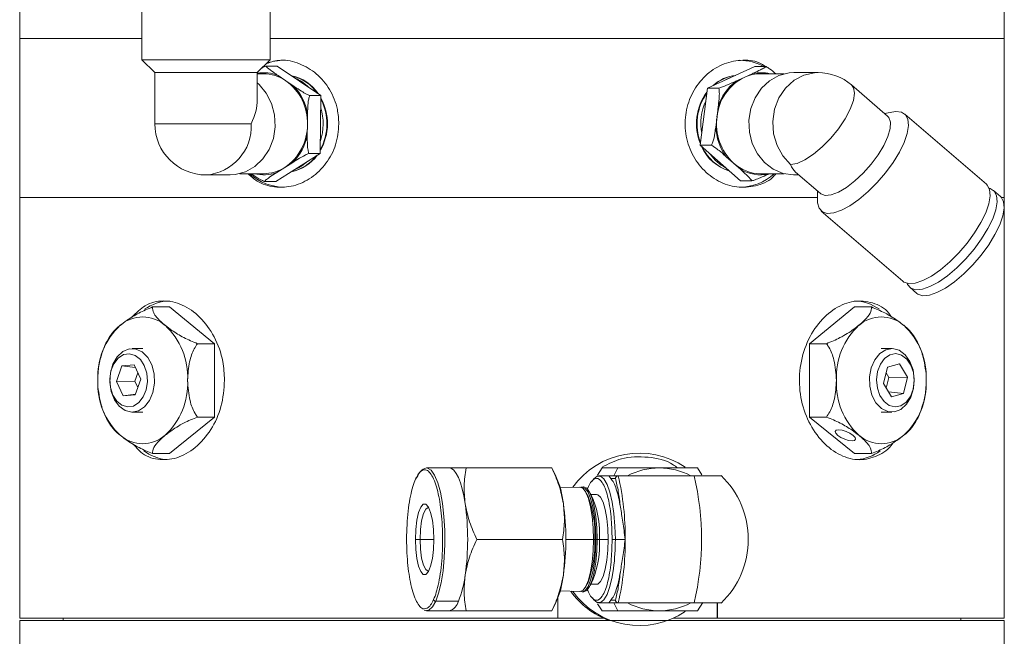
# Model space of a CAD drawing. Header units: inches. Extents: x -4.1 to 22.8, y -8.3 to 17.7.
# Tile 127 of 130: x 18.2 to 22.1, y 2.7 to 5.1. Entities that reach past the tile are written whole.
import ezdxf

# ---------------------------------------------------------------- set-up
doc = ezdxf.new("R2010")
doc.units = ezdxf.units.IN
doc.header["$MEASUREMENT"] = 0

msp = doc.modelspace()

# ---------------------------------------------------------------- linework, layer by layer
at = {"color": 7, "linetype": 'Continuous', "lineweight": 15}
for p, q in [((18.706, 5.407), (18.706, 4.9504)), ((19.21, 4.9504), (19.21, 5.407)), ((18.2248, 5.2122), (18.2248, 5.0332)), ((22.0998, 5.0332), (22.0998, 5.2122)), ((18.2248, 5.0332), (18.2248, 4.4082)), ((18.2248, 5.0332), (18.706, 5.0332)), ((19.21, 5.0332), (22.0998, 5.0332)), ((22.0998, 4.4082), (22.0998, 5.0332)), ((18.706, 4.9504), (18.7564, 4.9)), ((18.8397, 4.9504), (18.706, 4.9504)), ((19.21, 4.9504), (18.8397, 4.9504)), ((19.1596, 4.9), (19.21, 4.9504)), ((19.1935, 4.9255), (19.2382, 4.9255)), ((19.2382, 4.9255), (19.4105, 4.8089)), ((20.9315, 4.8385), (21.1177, 4.9232)), ((21.1623, 4.9232), (21.1177, 4.9232)), ((18.7564, 4.9), (18.7564, 4.6982)), ((18.8634, 4.9), (18.7564, 4.9)), ((19.1596, 4.9), (18.8634, 4.9)), ((19.1596, 4.7928), (19.1596, 4.9)), ((19.1835, 4.895), (19.1596, 4.895)), ((19.2416, 4.8882), (19.2726, 4.8672)), ((21.0763, 4.8808), (21.1098, 4.8961)), ((21.2337, 4.895), (21.1411, 4.895)), ((21.3666, 4.8998), (21.272, 4.8998)), ((19.2726, 4.8672), (19.3036, 4.8462)), ((21.0428, 4.8656), (21.0763, 4.8808)), ((21.64, 4.7287), (21.4982, 4.8509)), ((19.3659, 4.8089), (19.4105, 4.8089)), ((19.4105, 4.8089), (19.4076, 4.5817)), ((20.9032, 4.6134), (20.9315, 4.8385)), ((20.9761, 4.8385), (20.9315, 4.8385)), ((20.9691, 4.7259), (20.9742, 4.7664)), ((19.3578, 4.7362), (19.3573, 4.6953)), ((21.6656, 4.745), (21.628, 4.7391)), ((22.0292, 4.4599), (21.7083, 4.7364)), ((19.3573, 4.6953), (19.3567, 4.6544)), ((20.964, 4.6854), (20.9691, 4.7259)), ((20.9478, 4.6134), (20.9032, 4.6134)), ((21.0611, 4.4732), (20.9032, 4.6134)), ((19.4076, 4.5817), (19.2323, 4.4709)), ((19.3629, 4.5817), (19.4076, 4.5817)), ((19.2997, 4.5462), (19.2682, 4.5263)), ((21.0339, 4.5433), (21.0054, 4.5685)), ((21.0623, 4.518), (21.0339, 4.5433)), ((18.958, 4.4966), (19.0526, 4.4966)), ((19.0909, 4.5013), (19.1835, 4.5013)), ((19.2682, 4.5263), (19.2366, 4.5063)), ((21.1411, 4.5013), (21.2337, 4.5013)), ((21.1748, 4.5013), (21.1724, 4.5003)), ((21.272, 4.4966), (21.2918, 4.4966)), ((21.2785, 4.5081), (21.3768, 4.4233)), ((19.1876, 4.4709), (19.2323, 4.4709)), ((21.1057, 4.4732), (21.0611, 4.4732)), ((21.3648, 4.4337), (21.3646, 4.3955)), ((22.0846, 4.4122), (22.0569, 4.436)), ((18.2248, 4.4082), (18.2248, 2.7522)), ((18.2248, 4.4082), (21.3647, 4.4082)), ((22.0885, 4.4082), (22.0998, 4.4082)), ((22.0998, 2.7522), (22.0998, 4.4082)), ((21.3794, 4.3546), (21.7003, 4.0781)), ((21.7279, 4.0543), (21.7556, 4.0304)), ((18.8149, 3.9769), (18.7477, 3.9769)), ((18.9917, 3.8325), (18.8149, 3.9769)), ((21.5097, 3.9769), (21.3329, 3.8325)), ((21.5097, 3.9769), (21.5769, 3.9769)), ((18.7088, 3.8132), (18.6675, 3.8132)), ((18.9917, 3.8325), (18.9245, 3.8325)), ((18.9917, 3.5438), (18.9917, 3.8325)), ((21.3329, 3.8325), (21.3329, 3.5438)), ((21.3329, 3.8325), (21.4001, 3.8325)), ((21.6571, 3.8132), (21.6158, 3.8132)), ((18.6268, 3.7451), (18.6052, 3.6841)), ((18.6749, 3.7491), (18.6268, 3.7451)), ((18.6796, 3.7391), (18.6268, 3.7451)), ((18.7014, 3.6922), (18.6749, 3.7491)), ((21.6397, 3.7397), (21.624, 3.6753)), ((21.6871, 3.7526), (21.6397, 3.7397)), ((21.7187, 3.7011), (21.6871, 3.7526)), ((18.6782, 3.6847), (18.6052, 3.6841)), ((18.6052, 3.6841), (18.6317, 3.6272)), ((18.6897, 3.7173), (18.6782, 3.6847)), ((18.6782, 3.6847), (18.6899, 3.6595)), ((18.6798, 3.6312), (18.7014, 3.6922)), ((21.6458, 3.6993), (21.6344, 3.7179)), ((21.6354, 3.6567), (21.6458, 3.6993)), ((21.6458, 3.6993), (21.7187, 3.7011)), ((21.7029, 3.6366), (21.7187, 3.7011)), ((21.624, 3.6753), (21.6555, 3.6237)), ((21.644, 3.6426), (21.7029, 3.6366)), ((18.6805, 3.6332), (18.6317, 3.6272)), ((18.6317, 3.6272), (18.6798, 3.6312)), ((21.6555, 3.6237), (21.7029, 3.6366)), ((18.6675, 3.5632), (18.7088, 3.5632)), ((18.8149, 3.3995), (18.9917, 3.5438)), ((18.9917, 3.5438), (18.9245, 3.5438)), ((21.3329, 3.5438), (21.4001, 3.5438)), ((21.3329, 3.5438), (21.5097, 3.3995)), ((21.6158, 3.5632), (21.6571, 3.5632)), ((18.8149, 3.3995), (18.7477, 3.3995)), ((21.5097, 3.3995), (21.5769, 3.3995)), ((19.9151, 3.3434), (19.8256, 3.3434)), ((19.8972, 3.3434), (19.8972, 3.3434)), ((19.9814, 3.3434), (20.3192, 3.3434)), ((20.3192, 3.3434), (20.3186, 3.3434)), ((20.3352, 3.3113), (20.3194, 3.3434)), ((20.4993, 3.3154), (20.5168, 3.3434)), ((20.5168, 3.3434), (20.5784, 3.3434)), ((20.5631, 3.3122), (20.5784, 3.3434)), ((20.8921, 3.3434), (20.9095, 3.3157)), ((20.5429, 3.3122), (20.5043, 3.3122)), ((20.5514, 3.3022), (20.5429, 3.3122)), ((20.5803, 3.3122), (20.5429, 3.3122)), ((20.5514, 3.3022), (20.5696, 3.3022)), ((20.5803, 3.3122), (20.8797, 3.3122)), ((20.4297, 3.2679), (20.3518, 3.2654)), ((20.4441, 3.2684), (20.4381, 3.2682)), ((20.4615, 3.231), (20.4548, 3.2444)), ((20.4821, 3.2191), (20.4694, 3.2449)), ((20.4946, 3.2393), (20.4721, 3.2393)), ((20.5567, 3.0622), (20.5533, 3.1327)), ((19.8004, 3.0622), (19.7823, 3.0622)), ((20.0234, 3.0622), (20.3612, 3.0622)), ((20.4879, 3.0622), (20.4834, 3.0622)), ((20.4919, 3.0622), (20.498, 3.0622)), ((20.498, 3.0622), (20.5067, 3.0622)), ((20.5067, 3.0622), (20.5405, 3.0622)), ((20.5533, 2.9929), (20.5567, 3.0622)), ((20.5567, 3.0622), (20.569, 3.0622)), ((20.569, 3.0622), (20.6076, 3.0622)), ((20.4548, 2.8799), (20.4615, 2.8934)), ((20.4694, 2.8795), (20.4821, 2.9053)), ((20.4721, 2.8851), (20.4946, 2.8851)), ((20.3427, 2.7522), (20.3427, 2.8306)), ((20.3518, 2.8589), (20.4297, 2.8564)), ((20.4381, 2.8562), (20.4441, 2.856)), ((19.862, 2.8186), (19.9515, 2.8186)), ((20.3194, 2.7809), (20.3352, 2.8131)), ((20.5168, 2.7809), (20.4994, 2.8088)), ((20.5043, 2.8122), (20.5429, 2.8122)), ((20.5429, 2.8122), (20.5514, 2.8222)), ((20.5429, 2.8122), (20.5803, 2.8122)), ((20.5514, 2.8222), (20.5696, 2.8222)), ((20.5784, 2.7809), (20.5631, 2.8122)), ((20.5803, 2.8122), (20.8797, 2.8122)), ((20.9129, 2.8142), (20.8921, 2.7809)), ((20.9699, 2.7522), (20.9699, 2.8122)), ((20.9706, 2.8122), (20.9706, 2.7522)), ((18.2248, 2.7522), (20.3427, 2.7522)), ((18.3963, 2.7522), (18.3963, 2.7432)), ((19.8256, 2.7809), (19.9151, 2.7809)), ((19.9814, 2.7809), (20.3192, 2.7809)), ((20.3186, 2.7809), (20.3192, 2.7809)), ((20.3427, 2.7522), (20.5211, 2.7522)), ((20.5168, 2.7809), (20.5784, 2.7809)), ((20.7983, 2.7522), (20.9699, 2.7522)), ((20.9706, 2.7522), (20.9699, 2.7522)), ((20.9706, 2.7522), (22.0998, 2.7522)), ((21.9283, 2.7432), (21.9283, 2.7522)), ((18.2248, 2.7432), (18.2248, 2.3052)), ((18.2248, 2.7432), (22.0998, 2.7432)), ((22.0998, 2.3052), (22.0998, 2.7432))]:
    msp.add_line(p, q, dxfattribs=at)
at = {"color": 8, "linetype": 'Continuous', "lineweight": 15}
for p, q in [((19.136, 4.6982), (18.7564, 4.6982)), ((19.8547, 3.0622), (19.8004, 3.0622)), ((20.4834, 3.0622), (20.3742, 3.0622))]:
    msp.add_line(p, q, dxfattribs=at)
at = {"color": 7, "linetype": 'Continuous', "lineweight": 15, "flags": 128}
for points in [[(21.272, 4.8998), (21.2532, 4.8986), (21.2129, 4.8883), (21.1757, 4.8677), (21.1438, 4.838), (21.1188, 4.8008), (21.102, 4.758), (21.0944, 4.712), (21.0964, 4.6652), (21.1078, 4.6203), (21.1281, 4.5795), (21.1562, 4.5451), (21.1905, 4.519), (21.2291, 4.5025), (21.2701, 4.4966), (21.272, 4.4966)], [(19.0526, 4.4966), (19.0733, 4.498), (19.1135, 4.5088), (19.1504, 4.5298), (19.1821, 4.5599), (19.2068, 4.5974), (19.2231, 4.6404), (19.2303, 4.6865), (19.2279, 4.7332), (19.216, 4.778), (19.1954, 4.8186), (19.167, 4.8526), (19.1596, 4.8593)], [(21.0253, 4.8813), (21.0184, 4.8788), (20.9967, 4.8682)], [(21.603, 4.576), (21.6253, 4.613), (21.6413, 4.648), (21.6502, 4.6791), (21.6514, 4.7047), (21.6448, 4.7233), (21.64, 4.7287)], [(21.6621, 4.5455), (21.6868, 4.5859), (21.7057, 4.6246), (21.7179, 4.6601), (21.723, 4.6909), (21.7207, 4.7157), (21.7112, 4.7336), (21.6949, 4.7437), (21.6724, 4.7458), (21.6656, 4.745)], [(21.3768, 4.4233), (21.378, 4.4223), (21.3953, 4.4159), (21.4187, 4.418), (21.4469, 4.4287), (21.4785, 4.4473), (21.5116, 4.4729), (21.5446, 4.504), (21.5756, 4.539), (21.603, 4.576)], [(21.3646, 4.3955), (21.3649, 4.3869), (21.3708, 4.3655), (21.3838, 4.3514), (21.4033, 4.3452), (21.4286, 4.3473), (21.4586, 4.3575), (21.4921, 4.3753), (21.5277, 4.4002), (21.564, 4.431), (21.5994, 4.4664), (21.6326, 4.5051), (21.6621, 4.5455)], [(21.983, 4.269), (22.0077, 4.3094), (22.0266, 4.3481), (22.0388, 4.3836), (22.0439, 4.4143), (22.0416, 4.4392), (22.0321, 4.4571), (22.0292, 4.4599)], [(22.0107, 4.2452), (22.0354, 4.2855), (22.0542, 4.3242), (22.0665, 4.3597), (22.0715, 4.3905), (22.0693, 4.4153), (22.0598, 4.4332), (22.0435, 4.4434), (22.0399, 4.4443)], [(22.0384, 4.2213), (22.0631, 4.2617), (22.0819, 4.3004), (22.0941, 4.3359), (22.0992, 4.3667), (22.097, 4.3915), (22.0875, 4.4094), (22.0846, 4.4122)], [(21.7003, 4.0781), (21.7047, 4.0749), (21.7242, 4.0687), (21.7495, 4.0708), (21.7795, 4.0809), (21.813, 4.0988), (21.8486, 4.1237), (21.8849, 4.1544), (21.9203, 4.1899), (21.9535, 4.2286), (21.983, 4.269)], [(21.7172, 4.0698), (21.7194, 4.0651), (21.7324, 4.051), (21.7519, 4.0449), (21.7772, 4.0469), (21.8072, 4.0571), (21.8407, 4.075), (21.8763, 4.0998), (21.9126, 4.1306), (21.948, 4.1661), (21.9812, 4.2048), (22.0107, 4.2452)], [(21.7556, 4.0304), (21.76, 4.0272), (21.7796, 4.021), (21.8048, 4.0231), (21.8349, 4.0333), (21.8683, 4.0511), (21.904, 4.076), (21.9402, 4.1068), (21.9757, 4.1422), (22.0088, 4.181), (22.0384, 4.2213)], [(18.7161, 3.5838), (18.6922, 3.5682), (18.6661, 3.5632), (18.6401, 3.5693), (18.6165, 3.586), (18.5975, 3.6118), (18.5847, 3.6444), (18.5792, 3.6808), (18.5816, 3.7179), (18.5917, 3.7524), (18.6084, 3.7812), (18.6304, 3.8017), (18.6557, 3.8121), (18.682, 3.8115), (18.7071, 3.7999), (18.7286, 3.7785), (18.7447, 3.749), (18.754, 3.7141), (18.7555, 3.6769), (18.7492, 3.6407), (18.7357, 3.6087), (18.7161, 3.5838)], [(21.6861, 3.8063), (21.7094, 3.789), (21.7281, 3.7627), (21.7405, 3.7298), (21.7454, 3.6933), (21.7426, 3.6562), (21.7321, 3.622), (21.715, 3.5937), (21.6927, 3.5738), (21.6673, 3.564), (21.641, 3.5653), (21.6161, 3.5775), (21.5948, 3.5995), (21.5791, 3.6294), (21.5703, 3.6646), (21.5693, 3.7018), (21.576, 3.7378), (21.59, 3.7694), (21.6099, 3.7938), (21.634, 3.8088), (21.6602, 3.8131), (21.6861, 3.8063)], [(18.6942, 3.6005), (18.7113, 3.6226), (18.7228, 3.6512), (18.7275, 3.6834), (18.7249, 3.716), (18.7153, 3.7459), (18.6997, 3.7702), (18.6795, 3.7865), (18.6567, 3.7931), (18.6337, 3.7894), (18.6125, 3.7759), (18.5953, 3.7537), (18.5839, 3.7252), (18.5792, 3.693), (18.5818, 3.6603), (18.5913, 3.6304), (18.607, 3.6062), (18.6272, 3.5899), (18.6499, 3.5833), (18.673, 3.5869), (18.6942, 3.6005)], [(21.6956, 3.7874), (21.6727, 3.7932), (21.6497, 3.7887), (21.6288, 3.7743), (21.6121, 3.7515), (21.6011, 3.7226), (21.597, 3.6902), (21.6002, 3.6577), (21.6104, 3.6281), (21.6265, 3.6044), (21.647, 3.589), (21.6698, 3.5832), (21.6929, 3.5877), (21.7137, 3.6021), (21.7305, 3.6248), (21.7414, 3.6538), (21.7455, 3.6862), (21.7423, 3.7187), (21.7322, 3.7483), (21.7161, 3.7719), (21.6956, 3.7874)], [(21.5008, 3.4501), (21.5104, 3.4517), (21.5146, 3.4564), (21.5126, 3.4634), (21.5048, 3.4716), (21.4925, 3.4798), (21.4773, 3.4868), (21.4618, 3.4915), (21.4481, 3.4931), (21.4385, 3.4915), (21.4343, 3.4868), (21.4363, 3.4798), (21.444, 3.4716), (21.4564, 3.4634), (21.4716, 3.4564), (21.4871, 3.4517), (21.5008, 3.4501)], [(19.9781, 3.2028), (19.9728, 3.2334), (19.9665, 3.2611), (19.9594, 3.2853), (19.9515, 3.3058), (19.9429, 3.322), (19.9339, 3.3339), (19.9246, 3.341), (19.9151, 3.3434)], [(20.569, 3.0622), (20.5676, 3.1142), (20.5634, 3.1639), (20.5566, 3.2091), (20.5476, 3.248), (20.5366, 3.2787), (20.5243, 3.3), (20.511, 3.3108), (20.4975, 3.3108), (20.4843, 3.3), (20.478, 3.2906)], [(20.4834, 3.0622), (20.482, 3.108), (20.4781, 3.1515), (20.4718, 3.1905), (20.4633, 3.2231), (20.4532, 3.2476), (20.442, 3.2628), (20.4301, 3.2679), (20.4297, 3.2679)], [(20.4339, 3.2674), (20.4386, 3.2682), (20.4504, 3.263), (20.4617, 3.2478), (20.4718, 3.2233), (20.4803, 3.1906), (20.4866, 3.1516), (20.4906, 3.108), (20.4919, 3.0622)], [(20.498, 3.0622), (20.4966, 3.1081), (20.4927, 3.1517), (20.4863, 3.1908), (20.4779, 3.2234), (20.4677, 3.248), (20.4565, 3.2632), (20.4446, 3.2684), (20.4441, 3.2684)], [(20.5405, 3.0622), (20.5391, 3.1046), (20.5352, 3.1445), (20.5289, 3.1796), (20.5207, 3.2079), (20.5109, 3.2278), (20.5001, 3.238), (20.4946, 3.2393)], [(19.7823, 3.0622), (19.7838, 3.1016), (19.788, 3.1378), (19.7948, 3.1679), (19.8034, 3.1894), (19.8133, 3.2006), (19.8236, 3.2006), (19.8335, 3.1894), (19.8422, 3.1679), (19.8489, 3.1378), (19.8532, 3.1016), (19.8547, 3.0622)], [(19.8004, 3.0622), (19.802, 3.1008), (19.8066, 3.1357), (19.8138, 3.1633), (19.8228, 3.1811), (19.8328, 3.1872), (19.8348, 3.1869)], [(19.8547, 3.0622), (19.8532, 3.0228), (19.8489, 2.9866), (19.8422, 2.9565), (19.8335, 2.935), (19.8236, 2.9238), (19.8133, 2.9238), (19.8034, 2.935), (19.7948, 2.9565), (19.788, 2.9866), (19.7838, 3.0228), (19.7823, 3.0622)], [(19.8348, 2.9374), (19.8328, 2.9372), (19.8228, 2.9433), (19.8138, 2.9611), (19.8066, 2.9887), (19.802, 3.0236), (19.8004, 3.0622)], [(20.4297, 2.8564), (20.4301, 2.8564), (20.442, 2.8616), (20.4532, 2.8768), (20.4633, 2.9013), (20.4718, 2.9339), (20.4781, 2.9729), (20.482, 3.0164), (20.4834, 3.0622)], [(20.4919, 3.0622), (20.4906, 3.0163), (20.4866, 2.9728), (20.4803, 2.9337), (20.4718, 2.9011), (20.4617, 2.8766), (20.4504, 2.8613), (20.4386, 2.8562), (20.4339, 2.857)], [(20.4441, 2.856), (20.4446, 2.856), (20.4565, 2.8611), (20.4677, 2.8764), (20.4779, 2.901), (20.4863, 2.9336), (20.4927, 2.9727), (20.4966, 3.0163), (20.498, 3.0622)], [(20.4946, 2.8851), (20.5001, 2.8864), (20.5109, 2.8966), (20.5207, 2.9164), (20.5289, 2.9447), (20.5352, 2.9799), (20.5391, 3.0198), (20.5405, 3.0622)], [(20.4789, 2.8323), (20.4843, 2.8244), (20.4975, 2.8136), (20.511, 2.8136), (20.5243, 2.8244), (20.5366, 2.8457), (20.5476, 2.8764), (20.5566, 2.9152), (20.5618, 2.9479)], [(19.8164, 2.7832), (19.8209, 2.7815), (19.8351, 2.7833), (19.849, 2.7959), (19.862, 2.8186)]]:
    msp.add_lwpolyline(points, dxfattribs=at)
at = {"color": 8, "linetype": 'Continuous', "lineweight": 15, "flags": 128}
for points in [[(21.3666, 4.8998), (21.3534, 4.8992), (21.3113, 4.8898), (21.2724, 4.8692), (21.239, 4.8387), (21.213, 4.8), (21.196, 4.7554), (21.1888, 4.7075), (21.192, 4.659), (21.2054, 4.6129), (21.2281, 4.5716), (21.2589, 4.5378)], [(21.2589, 4.5378), (21.2846, 4.5424), (21.3152, 4.5561), (21.3487, 4.5781), (21.3833, 4.6071), (21.4169, 4.6413), (21.4476, 4.6788), (21.4736, 4.7175), (21.4933, 4.7551), (21.5057, 4.7893), (21.51, 4.8183), (21.506, 4.8402), (21.4982, 4.8509)], [(19.862, 2.8186), (19.8736, 2.8507), (19.8834, 2.891), (19.8909, 2.9378), (19.8959, 2.9894), (19.8983, 3.0438), (19.8978, 3.0989), (19.8946, 3.1526), (19.8887, 3.2028), (19.8804, 3.2476), (19.8699, 3.2853), (19.8578, 3.3144), (19.8445, 3.3339), (19.8304, 3.3428), (19.8256, 3.3434)]]:
    msp.add_lwpolyline(points, dxfattribs=at)
at = {"color": 7, "linetype": 'Continuous', "lineweight": 15}
for centre, radius, start, end in [((19.267, 4.7506), 0.1976, 90.0632, 111.7838), ((21.0572, 4.7481), 0.2001, 61.0721, 89.8172), ((19.183, 4.7369), 0.1582, 55.4875, 89.8133), ((19.2619, 4.7248), 0.1656, 33.9772, 78.2413), ((19.2597, 4.7247), 0.1656, 34.5022, 77.3575), ((19.2597, 4.7247), 0.1657, 34.4887, 77.3709), ((21.0598, 4.7315), 0.1583, 96.434, 131.9725), ((21.0625, 4.7301), 0.1599, 97.5603, 131.3878), ((21.0625, 4.7301), 0.1599, 97.5427, 131.4052), ((21.1414, 4.7389), 0.1562, 90.0921, 114.6215), ((21.3666, 4.6982), 0.2016, 49.2517, 90), ((19.1539, 4.7019), 0.2035, 358.1349, 54.3147), ((19.1513, 4.7028), 0.2092, 9.1806, 43.269), ((19.2433, 4.7239), 0.1672, 44.8774, 67.342), ((21.1624, 4.7067), 0.1943, 116.2942, 174.3052), ((21.1646, 4.7079), 0.1992, 127.6795, 162.9199), ((21.0993, 4.698), 0.2108, 143.6676, 201.999), ((21.1016, 4.698), 0.211, 144.8258, 200.8409), ((21.1016, 4.698), 0.211, 144.8317, 200.8351), ((19.2222, 4.6982), 0.2118, 331.1375, 27.3743), ((19.2222, 4.6982), 0.2118, 331.1308, 27.3811), ((19.2245, 4.6982), 0.2116, 330.3756, 28.5368), ((21.1196, 4.6981), 0.2141, 155.3127, 190.354), ((19.2041, 4.6982), 0.215, 341.6413, 16.8706), ((18.958, 4.6982), 0.2016, 180, 270), ((19.1554, 4.6937), 0.2018, 303.9516, 0.4488), ((21.177, 4.6969), 0.2099, 172.045, 227.0301), ((19.1529, 4.6927), 0.2074, 315.0566, 349.3439), ((21.1799, 4.6963), 0.2162, 182.8675, 216.2076), ((19.2611, 4.6726), 0.1667, 281.1414, 323.7535), ((21.0685, 4.6798), 0.1752, 203.8848, 252.8773), ((21.0706, 4.6797), 0.1752, 204.9537, 251.823), ((21.0706, 4.6797), 0.1752, 204.9648, 251.8121), ((21.0844, 4.6769), 0.1726, 214.8819, 241.8951), ((19.2591, 4.6725), 0.1666, 281.8513, 322.7233), ((19.2591, 4.6725), 0.1666, 281.8375, 322.7372), ((19.2448, 4.6702), 0.1645, 292.499, 313.6991), ((21.1423, 4.6623), 0.161, 227.6793, 269.5963), ((19.2686, 4.6535), 0.2053, 227.8265, 269.5021), ((19.1829, 4.6596), 0.1582, 270.2149, 302.611), ((21.056, 4.6537), 0.2055, 270.5179, 312.1535), ((21.1411, 4.6565), 0.1593, 240.3414, 281.3344), ((18.8177, 3.8278), 0.1729, 90.9324, 125.8956), ((21.5081, 3.8315), 0.1692, 53.7887, 89.4654), ((18.7088, 3.8034), 0.1344, 48.8938, 131.1062), ((21.6158, 3.8034), 0.1344, 48.8938, 131.1062), ((18.8125, 3.7), 0.2807, 133.1769, 182.4077), ((18.6052, 3.7), 0.2807, 357.5923, 46.8231), ((21.7195, 3.7), 0.2807, 133.1769, 182.4077), ((21.5121, 3.7), 0.2807, 357.5923, 46.8231), ((18.8125, 3.6764), 0.2807, 177.5923, 226.823), ((18.6052, 3.6764), 0.2807, 313.177, 2.4077), ((21.7195, 3.6764), 0.2807, 177.5923, 226.823), ((21.5121, 3.6764), 0.2807, 313.177, 2.4077), ((18.7088, 3.573), 0.1344, 228.8939, 311.1061), ((21.6158, 3.573), 0.1344, 228.8939, 311.1061), ((18.8191, 3.5513), 0.176, 233.3327, 262.933), ((21.506, 3.5504), 0.1749, 274.6743, 306.7494), ((20.6632, 3.08), 0.3218, 55.7735, 144.4644), ((19.8372, 3.2958), 0.049, 103.6711, 168.3148), ((20.742, 3.0791), 0.2644, 90.0494, 118.1408), ((20.7415, 3.0791), 0.2644, 61.8592, 89.9506), ((19.7884, 3.3002), 0.00541, 113.7382, 188.6761), ((20.0016, 3.1632), 0.365, 6.2354, 23.9462), ((19.5862, 3.077), 1.0215, 359.171, 13.313), ((19.792, 3.0622), 1.116, 347.0555, 12.9445), ((20.7437, 3.0622), 0.3486, 313.889, 46.1368), ((20.0828, 3.0852), 0.4057, 356.7425, 21.0564), ((20.1302, 3.0836), 0.377, 356.7425, 21.0564), ((18.9806, 3.0622), 1.0073, 351.9753, 8.0247), ((19.367, 3.0622), 1.0073, 351.9753, 8.0247), ((20.0613, 3.0425), 0.4271, 339.5597, 2.6414), ((20.1102, 3.0439), 0.3969, 339.5597, 2.6414), ((19.5862, 3.0474), 1.0215, 346.687, 0.829), ((19.5688, 2.9726), 0.4125, 338.0827, 352.8957), ((19.9864, 2.9653), 0.3806, 336.4198, 353.3986), ((20.6611, 3.0513), 0.3302, 215.9189, 248.9215), ((20.6632, 3.0444), 0.3218, 215.5355, 304.1531), ((19.8619, 2.8268), 0.00814, 192.2489, 271.0878), ((19.9013, 2.8306), 0.0516, 285.469, 346.5169), ((20.742, 3.0453), 0.2644, 241.8592, 269.9506), ((20.7415, 3.0453), 0.2644, 270.0494, 298.1408)]:
    msp.add_arc(centre, radius, start, end, dxfattribs=at)
at = {"color": 8, "linetype": 'Continuous', "lineweight": 15}
for centre, radius, start, end in [((19.1835, 4.7411), 0.1581, 68.4474, 98.6998), ((21.1411, 4.742), 0.1573, 76.7227, 101.4817), ((18.9444, 4.688), 0.1918, 274.057, 3.0573), ((19.1835, 4.655), 0.1578, 256.7615, 289.666), ((19.7077, 3.0588), 0.8613, 352.6022, 0.228)]:
    msp.add_arc(centre, radius, start, end, dxfattribs=at)
at = {"color": 7, "linetype": 'Continuous', "lineweight": 15}
for centre, major_axis, ratio, start_param, end_param in [((18.958, 4.6982), (0.1728, 0.1728), 0.600861, 5.253441, 5.742133), ((21.3666, 4.6982), (0.0738, 0.1987), 0.460676, 2.660693, 2.972146)]:
    msp.add_ellipse(centre, major_axis=major_axis, ratio=ratio, start_param=start_param, end_param=end_param, dxfattribs=at)
for points, knots in [([(19.1772, 4.9176), (19.1783, 4.9182), (19.1836, 4.9211), (19.1891, 4.9236), (19.1935, 4.9255)], [0, 0, 0, 0, 0.212025, 1, 1, 1, 1]), ([(19.1935, 4.9255), (19.1955, 4.9232), (19.2021, 4.9159), (19.2205, 4.9026), (19.2354, 4.8924), (19.2416, 4.8882)], [0, 0, 0, 0, 0.204335, 0.673301, 1, 1, 1, 1]), ([(19.1968, 4.9372), (19.2151, 4.9422), (19.2571, 4.9537), (19.3269, 4.9384), (19.3949, 4.8983), (19.4478, 4.8349), (19.4768, 4.7644), (19.4798, 4.7172), (19.481, 4.6982)], [0, 0, 0, 0, 0.141086, 0.323842, 0.506537, 0.690523, 0.875175, 1, 1, 1, 1]), ([(21.2012, 4.5013), (21.1968, 4.4963), (21.1753, 4.4719), (21.1213, 4.4509), (21.0473, 4.4447), (20.9734, 4.4686), (20.9096, 4.5175), (20.8631, 4.587), (20.8406, 4.6692), (20.845, 4.7543), (20.8755, 4.833), (20.928, 4.8966), (20.9964, 4.9387), (21.0709, 4.9518), (21.1288, 4.9453), (21.155, 4.9272), (21.1608, 4.9232)], [0, 0, 0, 0, 0.020782, 0.10097, 0.180708, 0.259977, 0.339477, 0.419554, 0.499662, 0.579194, 0.658445, 0.738144, 0.818324, 0.89827, 0.977638, 1, 1, 1, 1]), ([(21.1098, 4.8961), (21.1109, 4.8966), (21.1216, 4.9015), (21.1378, 4.909), (21.1551, 4.9179), (21.1603, 4.9217), (21.1623, 4.9232)], [0, 0, 0, 0, 0.052874, 0.517957, 0.809656, 1, 1, 1, 1]), ([(21.1623, 4.9232), (21.1667, 4.9205), (21.1803, 4.9121), (21.1924, 4.902), (21.2006, 4.895)], [0, 0, 0, 0, 0.319029, 1, 1, 1, 1]), ([(19.3036, 4.8462), (19.3046, 4.8455), (19.3145, 4.8389), (19.3303, 4.8284), (19.3507, 4.8162), (19.3616, 4.811), (19.3659, 4.8089)], [0, 0, 0, 0, 0.052873, 0.517957, 0.809655, 1, 1, 1, 1]), ([(20.9761, 4.8385), (20.981, 4.8401), (20.9971, 4.8454), (21.0196, 4.8551), (21.036, 4.8625), (21.0428, 4.8656)], [0, 0, 0, 0, 0.204335, 0.673302, 1, 1, 1, 1]), ([(19.3659, 4.8089), (19.3645, 4.8046), (19.36, 4.7902), (19.3584, 4.7643), (19.358, 4.7444), (19.3578, 4.7362)], [0, 0, 0, 0, 0.204357, 0.673362, 1, 1, 1, 1]), ([(20.9742, 4.7664), (20.9743, 4.7678), (20.9759, 4.7807), (20.978, 4.8008), (20.9787, 4.8244), (20.9768, 4.8345), (20.9761, 4.8385)], [0, 0, 0, 0, 0.052874, 0.5179577, 0.8096561, 1, 1, 1, 1]), ([(19.481, 4.6982), (19.4785, 4.6702), (19.4733, 4.6143), (19.4332, 4.5397), (19.3749, 4.4827), (19.303, 4.4497), (19.2279, 4.4456), (19.165, 4.4634), (19.1354, 4.491), (19.1243, 4.5013)], [0, 0, 0, 0, 0.1513117, 0.3025925, 0.4546676, 0.6072695, 0.7590142, 0.909865, 1, 1, 1, 1]), ([(19.3567, 4.6544), (19.3567, 4.6531), (19.3566, 4.64), (19.3567, 4.6197), (19.3587, 4.5959), (19.3617, 4.5857), (19.3629, 4.5817)], [0, 0, 0, 0, 0.0529769, 0.5180365, 0.8097201, 1, 1, 1, 1]), ([(20.9478, 4.6134), (20.9497, 4.6177), (20.9558, 4.6319), (20.9603, 4.6576), (20.9629, 4.6773), (20.964, 4.6854)], [0, 0, 0, 0, 0.204336, 0.6733014, 1, 1, 1, 1]), ([(21.0054, 4.5685), (21.0045, 4.5694), (20.9954, 4.5774), (20.9809, 4.5899), (20.9621, 4.6047), (20.9518, 4.6109), (20.9478, 4.6134)], [0, 0, 0, 0, 0.052976, 0.518036, 0.809719, 1, 1, 1, 1]), ([(19.3629, 4.5817), (19.3582, 4.5795), (19.3428, 4.5725), (19.3216, 4.5599), (19.3061, 4.5502), (19.2997, 4.5462)], [0, 0, 0, 0, 0.204335, 0.673301, 1, 1, 1, 1]), ([(19.1876, 4.4709), (19.183, 4.4731), (19.1678, 4.4805), (19.1505, 4.4915), (19.1386, 4.4994), (19.1357, 4.5013)], [0, 0, 0, 0, 0.248431, 0.8186, 1, 1, 1, 1]), ([(19.2366, 4.5063), (19.2356, 4.5057), (19.2255, 4.4993), (19.2103, 4.4895), (19.1942, 4.4778), (19.1895, 4.4729), (19.1876, 4.4709)], [0, 0, 0, 0, 0.052872, 0.517958, 0.809654, 1, 1, 1, 1]), ([(21.1057, 4.4732), (21.104, 4.4758), (21.0984, 4.4847), (21.0816, 4.5007), (21.0679, 4.513), (21.0623, 4.518)], [0, 0, 0, 0, 0.204356, 0.673363, 1, 1, 1, 1]), ([(21.1724, 4.5003), (21.1713, 4.4998), (21.1606, 4.4949), (21.1436, 4.4873), (21.1218, 4.4785), (21.1103, 4.4747), (21.1057, 4.4732)], [0, 0, 0, 0, 0.0528731, 0.5179572, 0.8096546, 1, 1, 1, 1]), ([(18.6671, 3.9367), (18.6837, 3.9537), (18.7192, 3.9901), (18.7894, 4.0061), (18.8652, 3.9901), (18.9367, 3.94), (18.9936, 3.8619), (19.0263, 3.7731), (19.0298, 3.713), (19.0312, 3.6882)], [0, 0, 0, 0, 0.133425, 0.285804, 0.436462, 0.586988, 0.73915, 0.892236, 1, 1, 1, 1]), ([(21.656, 3.9372), (21.6526, 3.9423), (21.6332, 3.9716), (21.582, 3.997), (21.5086, 4.0051), (21.4328, 3.9756), (21.3655, 3.915), (21.3153, 3.8286), (21.2904, 3.7261), (21.2947, 3.6197), (21.3272, 3.5216), (21.3829, 3.4415), (21.4539, 3.3889), (21.5309, 3.3693), (21.6015, 3.3883), (21.6464, 3.4158), (21.6612, 3.4416), (21.6614, 3.4421)], [0, 0, 0, 0, 0.01605, 0.092356, 0.167998, 0.242943, 0.31822, 0.39435, 0.470546, 0.545888, 0.620796, 0.696357, 0.772646, 0.848608, 0.923711, 0.998749, 1, 1, 1, 1]), ([(18.7477, 3.9769), (18.7294, 3.9692), (18.6927, 3.9539), (18.6504, 3.9278), (18.6291, 3.9114), (18.6205, 3.9047)], [0, 0, 0, 0, 0.374601, 0.746176, 1, 1, 1, 1]), ([(18.7972, 3.9047), (18.7913, 3.9097), (18.7719, 3.9263), (18.749, 3.9528), (18.7481, 3.9693), (18.7477, 3.9769)], [0, 0, 0, 0, 0.192173, 0.631803, 1, 1, 1, 1]), ([(21.5769, 3.9769), (21.5765, 3.9692), (21.5756, 3.9539), (21.5541, 3.9278), (21.5351, 3.9114), (21.5274, 3.9047)], [0, 0, 0, 0, 0.374601, 0.746176, 1, 1, 1, 1]), ([(21.7042, 3.9047), (21.6977, 3.9097), (21.6764, 3.9263), (21.6346, 3.9528), (21.5949, 3.9693), (21.5769, 3.9769)], [0, 0, 0, 0, 0.192173, 0.631803, 1, 1, 1, 1]), ([(18.6205, 3.9047), (18.6144, 3.8996), (18.5957, 3.8838), (18.5852, 3.8689), (18.578, 3.8588)], [0, 0, 0, 0, 0.322092, 1, 1, 1, 1]), ([(18.9245, 3.8325), (18.9061, 3.8402), (18.8695, 3.8555), (18.8272, 3.8816), (18.8059, 3.898), (18.7972, 3.9047)], [0, 0, 0, 0, 0.374601, 0.746177, 1, 1, 1, 1]), ([(21.5274, 3.9047), (21.5209, 3.8996), (21.4997, 3.883), (21.4578, 3.8566), (21.4182, 3.8401), (21.4001, 3.8325)], [0, 0, 0, 0, 0.192174, 0.631803, 1, 1, 1, 1]), ([(21.7469, 3.8587), (21.7409, 3.8673), (21.7306, 3.8821), (21.7121, 3.898), (21.7042, 3.9047)], [0, 0, 0, 0, 0.57512, 1, 1, 1, 1]), ([(18.5781, 3.8588), (18.5718, 3.8478), (18.5579, 3.8239), (18.5498, 3.7971), (18.5454, 3.7826)], [0, 0, 0, 0, 0.456575, 1, 1, 1, 1]), ([(21.7887, 3.7353), (21.7864, 3.7497), (21.7813, 3.7826), (21.7666, 3.8244), (21.7518, 3.8494), (21.7464, 3.8585)], [0, 0, 0, 0, 0.330271, 0.756748, 1, 1, 1, 1]), ([(18.8856, 3.6882), (18.8871, 3.713), (18.8897, 3.757), (18.9066, 3.8057), (18.9202, 3.8261), (18.9245, 3.8325)], [0, 0, 0, 0, 0.468578, 0.832628, 1, 1, 1, 1]), ([(21.4001, 3.8325), (21.4033, 3.8278), (21.416, 3.8094), (21.4343, 3.7617), (21.4373, 3.7153), (21.439, 3.6882)], [0, 0, 0, 0, 0.124089, 0.487389, 1, 1, 1, 1]), ([(18.5454, 3.7826), (18.5448, 3.7808), (18.5383, 3.7627), (18.5337, 3.7307), (18.5326, 3.7007), (18.5321, 3.6882)], [0, 0, 0, 0, 0.058553, 0.60841, 1, 1, 1, 1]), ([(21.7925, 3.6866), (21.7926, 3.6992), (21.7926, 3.7155), (21.7894, 3.7315), (21.7887, 3.7353)], [0, 0, 0, 0, 0.764455, 1, 1, 1, 1]), ([(18.5321, 3.6898), (18.5321, 3.6772), (18.532, 3.6608), (18.5352, 3.6449), (18.536, 3.6411)], [0, 0, 0, 0, 0.764454, 1, 1, 1, 1]), ([(19.0312, 3.6882), (19.0284, 3.6533), (19.0228, 3.5835), (18.9796, 3.4905), (18.9178, 3.4193), (18.8432, 3.3777), (18.7679, 3.3726), (18.7081, 3.3934), (18.6815, 3.4258), (18.6723, 3.4369)], [0, 0, 0, 0, 0.152824, 0.3056, 0.459631, 0.614504, 0.768027, 0.920139, 1, 1, 1, 1]), ([(18.9245, 3.5438), (18.9213, 3.5485), (18.9086, 3.567), (18.8903, 3.6147), (18.8873, 3.6611), (18.8856, 3.6882)], [0, 0, 0, 0, 0.124089, 0.487389, 1, 1, 1, 1]), ([(21.439, 3.6882), (21.4375, 3.6634), (21.4349, 3.6194), (21.418, 3.5707), (21.4044, 3.5503), (21.4001, 3.5438)], [0, 0, 0, 0, 0.468578, 0.832628, 1, 1, 1, 1]), ([(21.7792, 3.5938), (21.7798, 3.5956), (21.7863, 3.6137), (21.791, 3.6462), (21.7921, 3.6768), (21.7925, 3.6898)], [0, 0, 0, 0, 0.057611, 0.598614, 1, 1, 1, 1]), ([(18.536, 3.6411), (18.5382, 3.6267), (18.5433, 3.5938), (18.558, 3.552), (18.5728, 3.527), (18.5782, 3.5179)], [0, 0, 0, 0, 0.33027, 0.756749, 1, 1, 1, 1]), ([(21.7465, 3.5176), (21.7528, 3.5285), (21.7667, 3.5525), (21.7748, 3.5793), (21.7792, 3.5938)], [0, 0, 0, 0, 0.456575, 1, 1, 1, 1]), ([(18.7972, 3.4717), (18.8037, 3.4767), (18.825, 3.4933), (18.8668, 3.5198), (18.9065, 3.5363), (18.9245, 3.5438)], [0, 0, 0, 0, 0.192174, 0.631803, 1, 1, 1, 1]), ([(21.4001, 3.5438), (21.4185, 3.5362), (21.4551, 3.5209), (21.4974, 3.4948), (21.5187, 3.4784), (21.5274, 3.4717)], [0, 0, 0, 0, 0.374601, 0.746177, 1, 1, 1, 1]), ([(18.5778, 3.5176), (18.5837, 3.5091), (18.594, 3.4942), (18.6126, 3.4784), (18.6205, 3.4717)], [0, 0, 0, 0, 0.57512, 1, 1, 1, 1]), ([(21.7042, 3.4717), (21.7102, 3.4768), (21.7289, 3.4925), (21.7395, 3.5075), (21.7466, 3.5176)], [0, 0, 0, 0, 0.322092, 1, 1, 1, 1]), ([(18.6205, 3.4717), (18.6269, 3.4666), (18.6482, 3.45), (18.6901, 3.4236), (18.7297, 3.407), (18.7477, 3.3995)], [0, 0, 0, 0, 0.192173, 0.631803, 1, 1, 1, 1]), ([(18.7477, 3.3995), (18.7482, 3.4072), (18.749, 3.4225), (18.7706, 3.4486), (18.7895, 3.465), (18.7972, 3.4717)], [0, 0, 0, 0, 0.374601, 0.746176, 1, 1, 1, 1]), ([(21.5274, 3.4717), (21.5333, 3.4666), (21.5527, 3.45), (21.5756, 3.4236), (21.5765, 3.407), (21.5769, 3.3995)], [0, 0, 0, 0, 0.192173, 0.631803, 1, 1, 1, 1]), ([(21.5769, 3.3995), (21.5953, 3.4072), (21.6319, 3.4225), (21.6742, 3.4486), (21.6955, 3.465), (21.7042, 3.4717)], [0, 0, 0, 0, 0.374601, 0.746176, 1, 1, 1, 1]), ([(20.5166, 3.3464), (20.5416, 3.359), (20.5989, 3.3879), (20.6978, 3.389), (20.7754, 3.3734), (20.8081, 3.3478), (20.8137, 3.3434)], [0, 0, 0, 0, 0.260811, 0.598043, 0.931922, 1, 1, 1, 1]), ([(19.8539, 2.825), (19.8575, 2.8342), (19.865, 2.8529), (19.8745, 2.8917), (19.8822, 2.9381), (19.8874, 2.9908), (19.8897, 3.0465), (19.8891, 3.1017), (19.8858, 3.1533), (19.8802, 3.1999), (19.8725, 3.2418), (19.8626, 3.2787), (19.8506, 3.3084), (19.8369, 3.3286), (19.8225, 3.3375), (19.8083, 3.3349), (19.7948, 3.3225), (19.7869, 3.3069), (19.783, 3.2993)], [0, 0, 0, 0, 0.058258, 0.120005, 0.18432, 0.25, 0.315679, 0.379994, 0.441742, 0.5, 0.558258, 0.620006, 0.68432, 0.75, 0.81568, 0.879994, 0.941742, 1, 1, 1, 1]), ([(19.9814, 3.3434), (19.9678, 3.3434), (19.9403, 3.3434), (19.9235, 3.3434), (19.9151, 3.3434)], [0, 0, 0, 0, 0.495458, 1, 1, 1, 1]), ([(19.9781, 3.2028), (19.9758, 3.2264), (19.9712, 3.274), (19.9779, 3.3201), (19.9814, 3.3434)], [0, 0, 0, 0, 0.494511, 1, 1, 1, 1]), ([(20.3645, 3.2028), (20.3597, 3.2264), (20.3501, 3.274), (20.3296, 3.3201), (20.3192, 3.3434)], [0, 0, 0, 0, 0.494511, 1, 1, 1, 1]), ([(20.5784, 3.3434), (20.6057, 3.3434), (20.6607, 3.3434), (20.7146, 3.3434), (20.7417, 3.3434)], [0, 0, 0, 0, 0.495458, 1, 1, 1, 1]), ([(20.7417, 3.3434), (20.7677, 3.3434), (20.8202, 3.3434), (20.8679, 3.3434), (20.8921, 3.3434)], [0, 0, 0, 0, 0.494511, 1, 1, 1, 1]), ([(19.783, 3.2993), (19.7794, 3.2902), (19.7719, 3.2714), (19.7625, 3.2327), (19.7547, 3.1863), (19.7495, 3.1336), (19.7472, 3.0779), (19.7479, 3.0226), (19.7512, 2.9711), (19.7568, 2.9245), (19.7644, 2.8826), (19.7743, 2.8458), (19.7864, 2.8158), (19.8, 2.7964), (19.8106, 2.7877), (19.8163, 2.789), (19.8172, 2.7892)], [0, 0, 0, 0, 0.070384, 0.144985, 0.222687, 0.302038, 0.381389, 0.459091, 0.533691, 0.604076, 0.67446, 0.749061, 0.826763, 0.906113, 0.985464, 1, 1, 1, 1]), ([(20.5889, 3.1895), (20.5867, 3.2026), (20.5822, 3.2287), (20.5731, 3.2607), (20.5629, 3.2866), (20.5552, 3.297), (20.5514, 3.3022)], [0, 0, 0, 0, 0.25, 0.5, 0.75, 1, 1, 1, 1]), ([(20.5696, 3.3022), (20.5697, 3.303), (20.5699, 3.3044), (20.571, 3.3068), (20.5726, 3.3089), (20.5746, 3.3105), (20.5765, 3.3115), (20.5784, 3.3121), (20.5797, 3.3122), (20.5803, 3.3122)], [0, 0, 0, 0, 0.1553966, 0.2907367, 0.5007654, 0.6330015, 0.7598741, 0.881982, 1, 1, 1, 1]), ([(20.5889, 3.1895), (20.5865, 3.2102), (20.5815, 3.2515), (20.5735, 3.2853), (20.5696, 3.3022)], [0, 0, 0, 0, 0.500001, 1, 1, 1, 1]), ([(20.8797, 3.3122), (20.8975, 3.3122), (20.933, 3.3122), (20.9696, 3.3122), (20.9877, 3.3122), (20.9849, 3.3122), (20.9842, 3.3122)], [0, 0, 0, 0, 0.299828, 0.599656, 0.899484, 1, 1, 1, 1]), ([(20.0234, 3.0622), (20.0132, 3.085), (19.9926, 3.1311), (19.983, 3.1788), (19.9781, 3.2028)], [0, 0, 0, 0, 0.495458, 1, 1, 1, 1]), ([(20.3612, 3.0622), (20.3646, 3.085), (20.3714, 3.1311), (20.3668, 3.1788), (20.3645, 3.2028)], [0, 0, 0, 0, 0.495458, 1, 1, 1, 1]), ([(20.6076, 3.0622), (20.6047, 3.0852), (20.5991, 3.1299), (20.5923, 3.1701), (20.5889, 3.1895)], [0, 0, 0, 0, 0.516199, 1, 1, 1, 1]), ([(19.9781, 2.9216), (19.9829, 2.9451), (19.9924, 2.9928), (20.013, 3.0389), (20.0234, 3.0622)], [0, 0, 0, 0, 0.494511, 1, 1, 1, 1]), ([(20.3645, 2.9216), (20.3668, 2.9451), (20.3714, 2.9928), (20.3646, 3.0389), (20.3612, 3.0622)], [0, 0, 0, 0, 0.494511, 1, 1, 1, 1]), ([(20.5889, 2.9349), (20.5922, 2.9543), (20.5971, 2.984), (20.6037, 3.0278), (20.6063, 3.0507), (20.6076, 3.0622)], [0, 0, 0, 0, 0.48321, 0.74126, 1, 1, 1, 1]), ([(19.9814, 2.7809), (19.978, 2.8038), (19.9712, 2.8499), (19.9758, 2.8975), (19.9781, 2.9216)], [0, 0, 0, 0, 0.495457, 1, 1, 1, 1]), ([(20.3192, 2.7809), (20.3294, 2.8038), (20.35, 2.8499), (20.3596, 2.8975), (20.3645, 2.9216)], [0, 0, 0, 0, 0.495458, 1, 1, 1, 1]), ([(20.5514, 2.8222), (20.5552, 2.8274), (20.5629, 2.8378), (20.5731, 2.8637), (20.5822, 2.8957), (20.5867, 2.9218), (20.5889, 2.9349)], [0, 0, 0, 0, 0.25, 0.5, 0.75, 1, 1, 1, 1]), ([(20.5889, 2.9349), (20.5865, 2.9142), (20.5815, 2.8729), (20.5735, 2.8391), (20.5696, 2.8222)], [0, 0, 0, 0, 0.500001, 1, 1, 1, 1]), ([(20.5696, 2.8222), (20.5697, 2.8214), (20.5699, 2.8199), (20.571, 2.8175), (20.5726, 2.8155), (20.5746, 2.8139), (20.5765, 2.8129), (20.5784, 2.8123), (20.5797, 2.8122), (20.5803, 2.8122)], [0, 0, 0, 0, 0.155425, 0.290774, 0.500767, 0.633017, 0.759893, 0.881995, 1, 1, 1, 1]), ([(20.9842, 2.8122), (20.9849, 2.8122), (20.9877, 2.8122), (20.9696, 2.8122), (20.933, 2.8122), (20.8975, 2.8122), (20.8797, 2.8122)], [0, 0, 0, 0, 0.101232, 0.400821, 0.70041, 1, 1, 1, 1]), ([(19.9151, 2.7809), (19.9233, 2.7809), (19.94, 2.7809), (19.9675, 2.7809), (19.9814, 2.7809)], [0, 0, 0, 0, 0.494511, 1, 1, 1, 1]), ([(20.7417, 2.7809), (20.7151, 2.7809), (20.6613, 2.7809), (20.6062, 2.7809), (20.5784, 2.7809)], [0, 0, 0, 0, 0.494511, 1, 1, 1, 1]), ([(20.8921, 2.7809), (20.8684, 2.7809), (20.8207, 2.7809), (20.7682, 2.7809), (20.7417, 2.7809)], [0, 0, 0, 0, 0.495458, 1, 1, 1, 1])]:
    msp.add_open_spline(points, degree=3, knots=knots, dxfattribs=at)
at = {"color": 8, "linetype": 'Continuous', "lineweight": 15}
for points, knots in [([(20.5533, 3.1327), (20.553, 3.1387), (20.5521, 3.1608), (20.5467, 3.1945), (20.5389, 3.2332), (20.5289, 3.2643), (20.5145, 3.2932), (20.4946, 3.3083), (20.475, 3.2924), (20.4633, 3.2717), (20.4595, 3.2596), (20.4589, 3.2578)], [0, 0, 0, 0, 0.040215, 0.147672, 0.257409, 0.367147, 0.474603, 0.67422, 0.873836, 0.981292, 1, 1, 1, 1]), ([(20.4587, 2.8674), (20.4593, 2.8653), (20.4632, 2.8529), (20.475, 2.8319), (20.4946, 2.8161), (20.5145, 2.8311), (20.5289, 2.8601), (20.5389, 2.8912), (20.5467, 2.9299), (20.5522, 2.964), (20.5531, 2.9865), (20.5533, 2.9929)], [0, 0, 0, 0, 0.021344, 0.128191, 0.326675, 0.525159, 0.632006, 0.74112, 0.850235, 0.957082, 1, 1, 1, 1]), ([(19.8172, 2.7892), (19.8211, 2.7894), (19.8296, 2.7896), (19.8421, 2.802), (19.8501, 2.8175), (19.8539, 2.825)], [0, 0, 0, 0, 0.303463, 0.661859, 1, 1, 1, 1])]:
    msp.add_open_spline(points, degree=3, knots=knots, dxfattribs=at)

doc.saveas('drawing.dxf')
